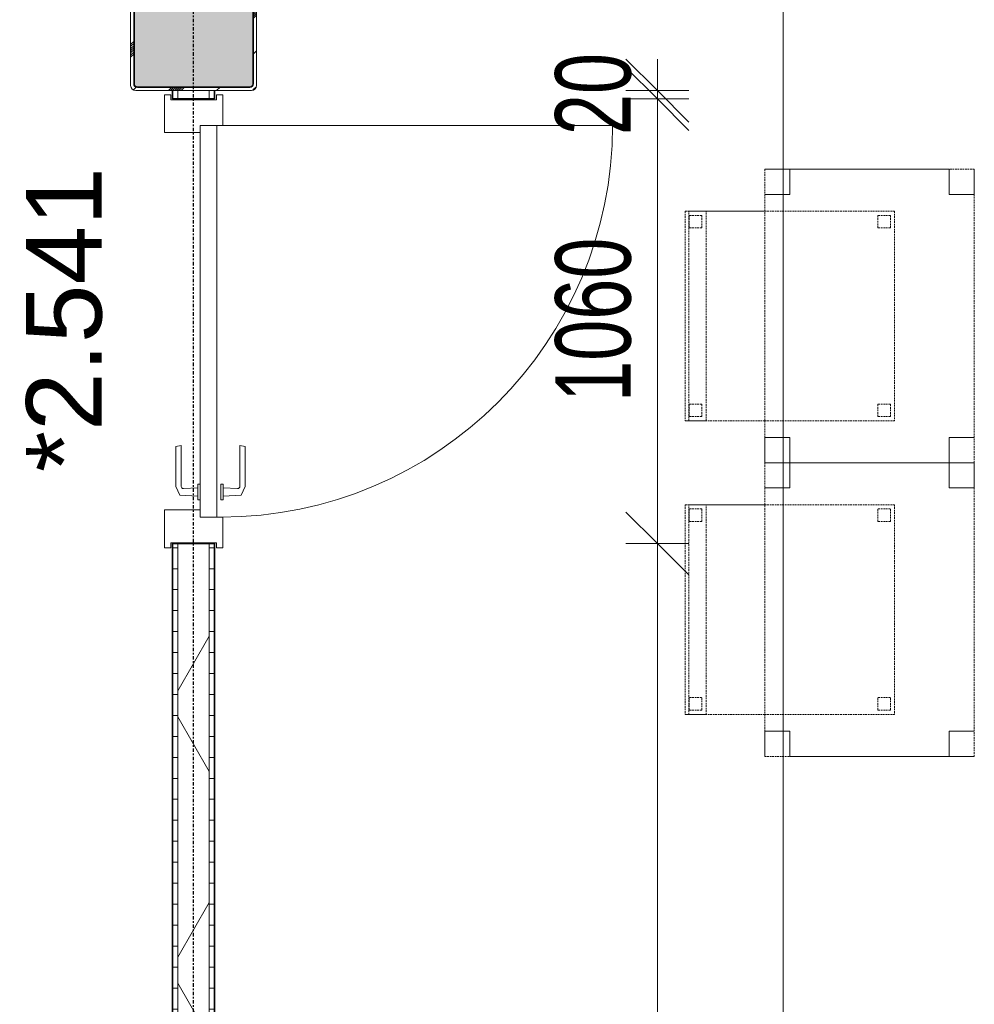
# Model space of a CAD drawing. Header units: millimetres. Extents: x -80560 to 110805, y -11020 to 52719.
# Tile 147 of 182: x 66880 to 69157, y 45321 to 47669. Entities that reach past the tile are written whole.
import ezdxf

# ---------------------------------------------------------------- set-up
doc = ezdxf.new("R2010")
doc.units = ezdxf.units.MM
doc.linetypes.add('CENTER2', pattern=[20, 8, -4, 4, -4])
doc.linetypes.add('DASHED2', pattern=[6, 4, -2])
for name, color, linetype, lineweight in [('A-ANNO-DIMS', 211, 'Continuous', 9), ('A-ANNO-DIMS-100', 211, 'Continuous', 9), ('A-DOOR', 31, 'Continuous', 18), ('A-GLAZ', 151, 'Continuous', 18), ('A-GLAZ-IDEN', 152, 'Continuous', 18), ('A-WALL', 113, 'Continuous', 35), ('A-WALL-PATT', 111, 'Continuous', 35), ('I-FURN', 30, 'Continuous', 18), ('I-WALL', 2, 'Continuous', 18), ('S-COLS', 52, 'Continuous', 18), ('S-GRID', 1, 'Continuous', 9)]:
    doc.layers.add(name, color=color, linetype=linetype, lineweight=lineweight)
doc.styles.add('Arial', font='arial.ttf', dxfattribs={"height": 180})
doc.styles.add('Arial_6', font='arial.ttf', dxfattribs={"width": 0.7, "height": 180})
doc.dimstyles.new('n3o_1_8', dxfattribs={"dimscale": 304.8, "dimtxt": 183.646692, "dimasz": 0.492126, "dimexe": 0.246063, "dimexo": 0.0625, "dimgap": 0.032808, "dimtad": 1, "dimdec": 0, "dimdsep": 46, "dimtxsty": 'Arial_6', "dimblk1": 'OBLIQUE', "dimblk2": 'OBLIQUE', "dimsah": 1, "dimcen": 0.09, "dimdle": 0.246063, "dimazin": 0, "dimtfac": 1, "dimtdec": 4, "dimtix": 1, "dimtmove": 0, "dimatfit": 3, "dimfxl": 0.246063, "dimfxlon": 1, "dimtvp": 1, "dimtolj": 1, "dimtzin": 0, "dimarcsym": 2})
doc.dimstyles.new('n3o_1_8_3', dxfattribs={"dimscale": 304.8, "dimtxt": 183.646692, "dimasz": 0.492126, "dimexe": 0.246063, "dimexo": 0.0625, "dimgap": 0.032808, "dimtad": 1, "dimdec": 0, "dimdsep": 46, "dimtxsty": 'Arial_6', "dimblk1": 'OBLIQUE', "dimblk2": 'OBLIQUE', "dimsah": 1, "dimcen": 0.09, "dimdle": 0.246063, "dimazin": 0, "dimtfac": 1, "dimtdec": 4, "dimtix": 1, "dimtmove": 0, "dimatfit": 3, "dimfxl": 0.246063, "dimfxlon": 1, "dimtvp": 1, "dimtolj": 1, "dimtzin": 0, "dimarcsym": 2})
doc.dimstyles.new('n3o_1_8_4', dxfattribs={"dimscale": 304.8, "dimtxt": 183.646692, "dimasz": 0.492126, "dimexe": 0.246063, "dimexo": 0.0625, "dimgap": 0.032808, "dimtad": 1, "dimdec": 0, "dimdsep": 46, "dimtxsty": 'Arial_6', "dimblk1": 'OBLIQUE', "dimblk2": 'OBLIQUE', "dimsah": 1, "dimcen": 0.09, "dimdle": 0.246063, "dimazin": 0, "dimtfac": 1, "dimtdec": 4, "dimtix": 1, "dimtmove": 0, "dimatfit": 3, "dimfxl": 0.246063, "dimfxlon": 1, "dimtvp": 1, "dimtolj": 1, "dimtzin": 0, "dimarcsym": 2})
pattern_1 = [(3e-13, (67244.82, 43810), (-2e-13, 50), [])]

# ---------------------------------------------------------------- blocks, each defined once
blk = doc.blocks.new('NLRS_28_SCO_UN_staalkolom koker betongevuld_gen_CGA - kolom A-V443-DO_02 tweede verdieping')
at = {"layer": 'S-COLS', "lineweight": 5}
h = blk.add_hatch(dxfattribs=at)
h.set_pattern_fill('FP_145', color=256, style=0, pattern_type=2)
h.set_pattern_definition([(45, (-42400, -47650), (-99.99975, 99.99975), []), (45, (-42315, -47650), (-99.99975, 99.99975), []), (45, (-42310, -47650), (-99.99975, 99.99975), []), (45, (-42305, -47650), (-99.99975, 99.99975), []), (45, (-42300, -47650), (-99.99975, 99.99975), []), (45, (-42295, -47650), (-99.99975, 99.99975), []), (45, (-42290, -47650), (-99.99975, 99.99975), []), (45, (-42285, -47650), (-99.99975, 99.99975), [])])
h.paths.add_polyline_path([(-138, -150), (138, -150), (146.5, -146.5), (150, -138), (150, 138), (146.5, 146.5), (138, 150), (-138, 150), (-146.5, 146.5), (-150, 138), (-150, -138), (-146.5, -146.5)], flags=0)
h.paths.add_polyline_path([(134, -142), (-134, -142), (-139.7, -139.7), (-142, -134), (-142, 134), (-139.7, 139.7), (-134, 142), (134, 142), (139.7, 139.7), (142, 134), (142, -134), (139.7, -139.7)], flags=0)
at = {"layer": 'S-COLS', "lineweight": 9}
blk.add_hatch(color=256, dxfattribs=at).paths.add_polyline_path([(134, -142), (139.7, -139.7), (142, -134), (142, 134), (139.7, 139.7), (134, 142), (-134, 142), (-139.7, 139.7), (-142, 134), (-142, -134), (-139.7, -139.7), (-134, -142)], flags=0)
at = {"layer": 'S-COLS'}
for p, q in [((138, 150), (-138, 150)), ((-134, 142), (134, 142)), ((-150, 138), (-150, -138)), ((-142, -134), (-142, 134)), ((142, 134), (142, -134)), ((150, -138), (150, 138)), ((-138, -150), (138, -150)), ((134, -142), (-134, -142))]:
    blk.add_line(p, q, dxfattribs=at)
at = {"layer": 'S-COLS', "lineweight": 35}
for p, q in [((134, 142), (-134, 142)), ((-142, 134), (-142, -134)), ((142, -134), (142, 134)), ((-134, -142), (134, -142))]:
    blk.add_line(p, q, dxfattribs=at)
at = {"layer": 'S-COLS'}
for centre, radius, start, end in [((-138, 138), 12, 90, 180), ((-134, 134), 8, 90, 180), ((134, 134), 8, 0, 90), ((138, 138), 12, 0, 90), ((-138, -138), 12, 180, 270), ((-134, -134), 8, 180, 270), ((134, -134), 8, 270, 0), ((138, -138), 12, 270, 360)]:
    blk.add_arc(centre, radius, start, end, dxfattribs=at)
at = {"layer": 'S-COLS', "lineweight": 35}
for centre, start, end in [((-134, 134), 90, 180), ((134, 134), 360, 90), ((-134, -134), 180, 270), ((134, -134), 270, 360)]:
    blk.add_arc(centre, 8, start, end, dxfattribs=at)
blk = doc.blocks.new('19112_SW_LeonardoCollege_R2020_rvt-1-DO_02 tweede verdieping')
at = {"color": 9, "lineweight": 9}
blk.add_blockref('NLRS_28_SCO_UN_staalkolom koker betongevuld_gen_CGA - kolom A-V443-DO_02 tweede verdieping', (42400, 47650), dxfattribs=at)
blk = doc.blocks.new('82_tafel1 - tafel 500x700 2-30673039-DO_02 tweede verdieping')
at = {"layer": 'I-FURN', "linetype": 'DASHED2'}
for p, q in [((350, 250), (-350, 250)), ((-350, 250), (-350, -250)), ((350, 250), (-350, 250)), ((-350, 250), (-350, -250)), ((-350, 250), (-350, 190)), ((-290, 250), (-350, 250)), ((-290, 190), (-290, 250)), ((-290, 250), (290, 250)), ((-290, 250), (-290, 190)), ((290, 250), (290, 190)), ((290, 190), (290, 250)), ((350, 250), (290, 250)), ((350, -250), (350, 250)), ((350, -250), (350, 250)), ((350, 190), (350, 250)), ((-350, -190), (-350, 190)), ((-350, 190), (-290, 190)), ((-290, 190), (-350, 190)), ((290, 190), (350, 190)), ((350, 190), (290, 190)), ((350, 190), (350, -190)), ((-290, -190), (-350, -190)), ((-350, -190), (-290, -190)), ((-350, -190), (-350, -250)), ((-290, -250), (-290, -190)), ((-290, -190), (-290, -250)), ((350, -190), (290, -190)), ((290, -190), (290, -250)), ((290, -250), (290, -190)), ((290, -190), (350, -190)), ((350, -250), (350, -190)), ((-350, -250), (350, -250)), ((-350, -250), (350, -250)), ((-350, -250), (-290, -250)), ((290, -250), (-290, -250)), ((290, -250), (350, -250))]:
    blk.add_line(p, q, dxfattribs=at)
blk = doc.blocks.new('82_zitmeubel - stoel 500x500-V340-DO_02 tweede verdieping')
at = {"layer": 'I-FURN', "linetype": 'DASHED2'}
for p, q in [((-192.1, -73), (-192.1, 237)), ((-192.1, 237), (-192.1, -73)), ((-192.1, 237), (307.9, 237)), ((-192.1, 237), (307.9, 237)), ((307.9, 237), (307.9, -73)), ((307.9, -73), (307.9, 237)), ((-182.1, 226), (-182.1, 198)), ((-182.1, 198), (-182.1, 226)), ((-153.1, 227), (-181.1, 227)), ((-181.1, 227), (-153.1, 227)), ((-152.1, 198), (-152.1, 226)), ((-152.1, 226), (-152.1, 198)), ((267.9, 226), (267.9, 198)), ((267.9, 198), (267.9, 226)), ((296.9, 227), (268.9, 227)), ((268.9, 227), (296.9, 227)), ((297.9, 198), (297.9, 226)), ((297.9, 226), (297.9, 198)), ((-181.1, 197), (-153.1, 197)), ((-153.1, 197), (-181.1, 197)), ((268.9, 197), (296.9, 197)), ((296.9, 197), (268.9, 197)), ((-192.1, -213), (-192.1, -73)), ((-192.1, -73), (-192.1, -263)), ((307.9, -73), (307.9, -213)), ((307.9, -263), (307.9, -73)), ((-192.1, -254.1), (-192.1, -213)), ((307.9, -213), (-192.1, -213)), ((-182.1, -224), (-182.1, -252)), ((-182.1, -252), (-182.1, -224)), ((-153.1, -223), (-181.1, -223)), ((-181.1, -223), (-153.1, -223)), ((-152.1, -252), (-152.1, -224)), ((-152.1, -224), (-152.1, -252)), ((267.9, -224), (267.9, -252)), ((267.9, -252), (267.9, -224)), ((296.9, -223), (268.9, -223)), ((268.9, -223), (296.9, -223)), ((297.9, -252), (297.9, -224)), ((297.9, -224), (297.9, -252)), ((307.9, -213), (307.9, -254.1)), ((-192.1, -263), (-192.1, -254.1)), ((307.9, -254.1), (-192.1, -254.1)), ((-181.1, -253), (-153.1, -253)), ((-153.1, -253), (-181.1, -253)), ((268.9, -253), (296.9, -253)), ((296.9, -253), (268.9, -253)), ((307.9, -254.1), (307.9, -263)), ((-192.1, -263), (307.9, -263)), ((-192.1, -263), (307.9, -263))]:
    blk.add_line(p, q, dxfattribs=at)
for centre, start, end in [((-181.1, 226), 90, 180), ((-181.1, 226), 90, 180), ((-153.1, 226), 360, 90), ((-153.1, 226), 360, 90), ((268.9, 226), 90, 180), ((268.9, 226), 90, 180), ((296.9, 226), 360, 90), ((296.9, 226), 360, 90), ((-181.1, 198), 180, 270), ((-181.1, 198), 180, 270), ((-153.1, 198), 270, 0), ((-153.1, 198), 270, 0), ((268.9, 198), 180, 195), ((268.9, 198), 180, 270), ((268.9, 198), 195, 270), ((296.9, 198), 270, 360), ((296.9, 198), 270, 285), ((296.9, 198), 285, 360), ((-181.1, -224), 90, 180), ((-181.1, -224), 90, 180), ((-153.1, -224), 0, 90), ((-153.1, -224), 30, 90), ((-153.1, -224), 0, 30), ((268.9, -224), 90, 180), ((268.9, -224), 90, 180), ((296.9, -224), 0, 90), ((296.9, -224), 0, 90), ((-181.1, -252), 180, 270), ((-181.1, -252), 180, 225), ((-181.1, -252), 225, 270), ((-153.1, -252), 270, 0), ((-153.1, -252), 270, 315), ((-153.1, -252), 315, 330), ((-153.1, -252), 330, 0), ((268.9, -252), 180, 270), ((268.9, -252), 180, 270), ((296.9, -252), 270, 0), ((296.9, -252), 270, 0)]:
    blk.add_arc(centre, 1, start, end, dxfattribs=at)
blk = doc.blocks.new('82_zitmeubel - stoel 500x500-V341-DO_02 tweede verdieping')
at = {"layer": 'I-FURN', "linetype": 'DASHED2'}
for p, q in [((-192.1, -73), (-192.1, 237)), ((-192.1, 237), (-192.1, -73)), ((-192.1, 237), (307.9, 237)), ((-192.1, 237), (307.9, 237)), ((307.9, 237), (307.9, -73)), ((307.9, -73), (307.9, 237)), ((-182.1, 226), (-182.1, 198)), ((-182.1, 198), (-182.1, 226)), ((-153.1, 227), (-181.1, 227)), ((-181.1, 227), (-153.1, 227)), ((-152.1, 198), (-152.1, 226)), ((-152.1, 226), (-152.1, 198)), ((267.9, 226), (267.9, 198)), ((267.9, 198), (267.9, 226)), ((296.9, 227), (268.9, 227)), ((268.9, 227), (296.9, 227)), ((297.9, 198), (297.9, 226)), ((297.9, 226), (297.9, 198)), ((-181.1, 197), (-153.1, 197)), ((-153.1, 197), (-181.1, 197)), ((268.9, 197), (296.9, 197)), ((296.9, 197), (268.9, 197)), ((-192.1, -213), (-192.1, -73)), ((-192.1, -73), (-192.1, -263)), ((307.9, -73), (307.9, -213)), ((307.9, -263), (307.9, -73)), ((-192.1, -254.1), (-192.1, -213)), ((307.9, -213), (-192.1, -213)), ((-182.1, -224), (-182.1, -252)), ((-182.1, -252), (-182.1, -224)), ((-153.1, -223), (-181.1, -223)), ((-181.1, -223), (-153.1, -223)), ((-152.1, -252), (-152.1, -224)), ((-152.1, -224), (-152.1, -252)), ((267.9, -224), (267.9, -252)), ((267.9, -252), (267.9, -224)), ((296.9, -223), (268.9, -223)), ((268.9, -223), (296.9, -223)), ((297.9, -252), (297.9, -224)), ((297.9, -224), (297.9, -252)), ((307.9, -213), (307.9, -254.1)), ((-192.1, -263), (-192.1, -254.1)), ((307.9, -254.1), (-192.1, -254.1)), ((-181.1, -253), (-153.1, -253)), ((-153.1, -253), (-181.1, -253)), ((268.9, -253), (296.9, -253)), ((296.9, -253), (268.9, -253)), ((307.9, -254.1), (307.9, -263)), ((-192.1, -263), (307.9, -263)), ((-192.1, -263), (307.9, -263))]:
    blk.add_line(p, q, dxfattribs=at)
for centre, start, end in [((-181.1, 226), 90, 180), ((-181.1, 226), 90, 180), ((-153.1, 226), 360, 90), ((-153.1, 226), 360, 90), ((268.9, 226), 90, 180), ((268.9, 226), 90, 180), ((296.9, 226), 360, 90), ((296.9, 226), 360, 90), ((-181.1, 198), 180, 270), ((-181.1, 198), 180, 270), ((-153.1, 198), 270, 0), ((-153.1, 198), 270, 0), ((268.9, 198), 180, 195), ((268.9, 198), 180, 270), ((268.9, 198), 195, 270), ((296.9, 198), 270, 360), ((296.9, 198), 270, 360), ((-181.1, -224), 90, 180), ((-181.1, -224), 90, 180), ((-153.1, -224), 0, 90), ((-153.1, -224), 30, 90), ((-153.1, -224), 0, 30), ((268.9, -224), 90, 180), ((268.9, -224), 90, 180), ((296.9, -224), 0, 90), ((296.9, -224), 0, 90), ((-181.1, -252), 180, 270), ((-181.1, -252), 180, 225), ((-181.1, -252), 225, 270), ((-153.1, -252), 270, 0), ((-153.1, -252), 270, 300), ((-153.1, -252), 300, 315), ((-153.1, -252), 315, 330), ((-153.1, -252), 330, 0), ((268.9, -252), 180, 270), ((268.9, -252), 180, 255), ((268.9, -252), 255, 270), ((296.9, -252), 270, 0), ((296.9, -252), 270, 0)]:
    blk.add_arc(centre, 1, start, end, dxfattribs=at)
blk = doc.blocks.new('32_n3o_deur_enkel - 90x139_17_K_930_2410x1080-31972294-DO_02 tweede verdieping')
at = {"layer": 'A-GLAZ'}
for p, q in [((-540, 69.5), (-450, 69.5)), ((-540, 54.5), (-540, 69.5)), ((-528, 54.5), (-540, 54.5)), ((-528, -54.5), (-528, 54.5)), ((-450, 69.5), (-450, -15.5)), ((450, 69.5), (540, 69.5)), ((450, -15.5), (450, 69.5)), ((528, 54.5), (528, -54.5)), ((540, 54.5), (528, 54.5)), ((540, 69.5), (540, 54.5)), ((-540, -54.5), (-528, -54.5)), ((-540, -69.5), (-540, -54.5)), ((-467, -69.5), (-540, -69.5)), ((-467, -55.5), (-467, -69.5)), ((467, -69.5), (467, -55.5)), ((540, -69.5), (467, -69.5)), ((528, -54.5), (540, -54.5)), ((540, -54.5), (540, -69.5))]:
    blk.add_line(p, q, dxfattribs=at)
blk = doc.blocks.new('30_n3o_deur_dicht - 40mm_draai_LS-31987325-DO_02 tweede verdieping')
at = {"layer": 'A-DOOR'}
for p, q in [((-934, -40), (-934, 0)), ((-934, 0), (0, 0)), ((0, 0), (0, -40)), ((0, -40), (-934, -40))]:
    blk.add_line(p, q, dxfattribs=at)
blk = doc.blocks.new('30_n3o_beslag_deurkruk_met_schild - std-887349-DO_02 tweede verdieping')
at = {"layer": 'A-DOOR'}
for p, q in [((-10, 5), (-7.8, 48.4)), ((-7.8, 48.4), (12.7, 58)), ((12.7, 58), (108, 58)), ((108, 58), (111, 45)), ((8.3, 39.7), (10, 5)), ((111, 45), (13.3, 45)), ((18.5, 5), (-18.5, 5)), ((-18.5, 5), (-18.5, 0)), ((18.5, 0), (18.5, 5))]:
    blk.add_line(p, q, dxfattribs=at)
at = {"layer": 'A-DOOR', "flags": 128}
blk.add_lwpolyline([(13.3, 45), (11.3, 44.6), (9.6, 43.4), (8.6, 41.7), (8.3, 39.7)], dxfattribs=at)
blk = doc.blocks.new('30_n3o_beslag_deurkruk_met_schild - std-V364-DO_02 tweede verdieping')
at = {"layer": 'A-DOOR'}
for p, q in [((18.5, 0), (-18.5, 0)), ((-18.5, 0), (-18.5, -5)), ((18.5, -5), (18.5, 0)), ((-18.5, -5), (18.5, -5)), ((-7.8, -48.4), (-10, -5)), ((10, -5), (8.3, -39.7)), ((13.3, -45), (111, -45)), ((111, -45), (108, -58)), ((12.7, -58), (-7.8, -48.4)), ((108, -58), (12.7, -58))]:
    blk.add_line(p, q, dxfattribs=at)
at = {"layer": 'A-DOOR', "flags": 128}
blk.add_lwpolyline([(8.3, -39.7), (8.6, -41.7), (9.6, -43.4), (11.3, -44.6), (13.3, -45)], dxfattribs=at)
blk = doc.blocks.new('00_n3o_symbool_swingangle - std-31756284-DO_02 tweede verdieping')
at = {"layer": 'A-DOOR'}
blk.add_line((-415, 10), (-415, 944), dxfattribs=at)
blk.add_arc((-415, 10), 934, 360, 90, dxfattribs=at)
blk = doc.blocks.new('DIMBLOCK27-DO_02 tweede verdieping')
at = {"layer": 'A-ANNO-DIMS-100'}
for p, q in [((68701.2, 47839.5), (68626.2, 47914.5)), ((68701.2, 47914.5), (68701.2, 39750)), ((68776.2, 47839.5), (68626.2, 47839.5)), ((68701.2, 47839.5), (68776.2, 47764.5)), ((68701.2, 47839.5), (68776.2, 47839.5)), ((68701.2, 39750), (68626.2, 39825)), ((68776.2, 39750), (68626.2, 39750)), ((68701.2, 39750), (68776.2, 39675)), ((68701.2, 39750), (68776.2, 39750))]:
    blk.add_line(p, q, dxfattribs=at)
at = {"layer": 'A-ANNO-DIMS-100', "color": 0, "insert": (68457.5, 43602.6), "char_height": 180, "width": 461.094, "attachment_point": 1, "rotation": 90, "line_spacing_factor": 0.941778, "style": 'Arial_6'}
blk.add_mtext('8090', dxfattribs=at)
blk = doc.blocks.new('_Oblique')
at = {"color": 0, "linetype": 'ByBlock', "lineweight": -2}
blk.add_line((-0.5, -0.5), (0.5, 0.5), dxfattribs=at)
blk = doc.blocks.new('DIMBLOCK628-DO_02 tweede verdieping')
at = {"layer": 'A-ANNO-DIMS-100'}
for p, q in [((68401.2, 47500), (68326.2, 47575)), ((68401.2, 47575), (68401.2, 47480)), ((68401.2, 47480), (68326.2, 47555)), ((68326.2, 47500), (68476.2, 47500)), ((68401.2, 47500), (68326.2, 47500)), ((68401.2, 47500), (68476.2, 47425)), ((68326.2, 47480), (68476.2, 47480)), ((68401.2, 47480), (68326.2, 47480)), ((68401.2, 47480), (68476.2, 47405))]:
    blk.add_line(p, q, dxfattribs=at)
at = {"layer": 'A-ANNO-DIMS-100', "color": 0, "insert": (68157.5, 47393.9), "char_height": 180, "width": 230.547, "attachment_point": 1, "rotation": 90, "line_spacing_factor": 0.941778, "style": 'Arial_6'}
blk.add_mtext('20', dxfattribs=at)
blk = doc.blocks.new('DIMBLOCK629-DO_02 tweede verdieping')
at = {"layer": 'A-ANNO-DIMS-100'}
for p, q in [((68401.2, 47480), (68326.2, 47555)), ((68326.2, 47480), (68476.2, 47480)), ((68401.2, 47480), (68326.2, 47480)), ((68401.2, 47480), (68401.2, 46420)), ((68401.2, 47480), (68476.2, 47405)), ((68401.2, 46420), (68326.2, 46495)), ((68326.2, 46420), (68476.2, 46420)), ((68401.2, 46420), (68326.2, 46420)), ((68401.2, 46420), (68476.2, 46345))]:
    blk.add_line(p, q, dxfattribs=at)
at = {"layer": 'A-ANNO-DIMS-100', "color": 0, "insert": (68157.5, 46757.9), "char_height": 180, "width": 461.094, "attachment_point": 1, "rotation": 90, "line_spacing_factor": 0.941778, "style": 'Arial_6'}
blk.add_mtext('1060', dxfattribs=at)
blk = doc.blocks.new('DIMBLOCK630-DO_02 tweede verdieping')
at = {"layer": 'A-ANNO-DIMS-100'}
for p, q in [((68401.2, 46420), (68326.2, 46495)), ((68326.2, 46420), (68476.2, 46420)), ((68401.2, 46420), (68326.2, 46420)), ((68401.2, 46420), (68401.2, 39675)), ((68401.2, 46420), (68476.2, 46345)), ((68401.2, 39750), (68326.2, 39825)), ((68476.2, 39750), (68326.2, 39750)), ((68401.2, 39750), (68476.2, 39675)), ((68401.2, 39750), (68476.2, 39750))]:
    blk.add_line(p, q, dxfattribs=at)
at = {"layer": 'A-ANNO-DIMS-100', "color": 0, "insert": (68157.5, 42892.9), "char_height": 180, "width": 461.094, "attachment_point": 1, "rotation": 90, "line_spacing_factor": 0.941778, "style": 'Arial_6'}
blk.add_mtext('6670', dxfattribs=at)

msp = doc.modelspace()

# ---------------------------------------------------------------- hatches: boundary and pattern name
at = {"layer": 'A-WALL-PATT', "lineweight": 18}
h = msp.add_hatch(dxfattribs=at)
h.set_pattern_fill('FP_33', color=256, angle=90, style=0, pattern_type=2)
h.set_pattern_definition(pattern_1)
h.paths.add_polyline_path([(67257.3, 40120), (67257.3, 40780), (67244.8, 40780), (67244.8, 40120)], flags=0)
h.paths.add_polyline_path([(67244.8, 41840), (67257.3, 41840), (67257.3, 46420), (67244.8, 46420), (67244.8, 41915.6)], flags=0)
h.paths.add_polyline_path([(67244.8, 47480), (67257.3, 47480), (67257.3, 47500), (67244.8, 47500)], flags=0)
h = msp.add_hatch(dxfattribs=at)
h.set_pattern_fill('FP_2', color=256, style=0, pattern_type=2)
h.set_pattern_definition([(60, (24894.82, 0), (-274.963, 158.75), []), (120, (24894.82, 0), (-274.963, -158.75), [])])
h.paths.add_polyline_path([(67332.3, 40107.5), (67332.3, 40780), (67257.3, 40780), (67257.3, 40107.5)], flags=0)
h.paths.add_polyline_path([(67332.3, 41840), (67332.3, 46420), (67257.3, 46420), (67257.3, 41840)], flags=0)
h.paths.add_polyline_path([(67332.3, 47480), (67332.3, 47500), (67257.3, 47500), (67257.3, 47480)], flags=0)
h = msp.add_hatch(dxfattribs=at)
h.set_pattern_fill('FP_33', color=256, angle=90, style=0, pattern_type=2)
h.set_pattern_definition(pattern_1)
h.paths.add_polyline_path([(67344.8, 40120), (67344.8, 40780), (67332.3, 40780), (67332.3, 40120)], flags=0)
h.paths.add_polyline_path([(67332.3, 41840), (67344.8, 41840), (67344.8, 46420), (67332.3, 46420), (67332.3, 41915.6)], flags=0)
h.paths.add_polyline_path([(67332.3, 47480), (67344.8, 47480), (67344.8, 47500), (67332.3, 47500)], flags=0)

# ---------------------------------------------------------------- linework, layer by layer
at = {"layer": 'A-WALL', "lineweight": 18}
for p, q in [((67257.3, 47500), (67257.3, 47480)), ((67332.3, 47500), (67332.3, 47480)), ((67257.3, 46420), (67257.3, 41840)), ((67332.3, 46420), (67332.3, 41840))]:
    msp.add_line(p, q, dxfattribs=at)
at = {"layer": 'I-WALL', "lineweight": 35}
for p, q in [((67244.8, 47500), (67244.8, 47480)), ((67344.8, 47480), (67344.8, 47500)), ((67244.8, 47480), (67344.8, 47480)), ((67344.8, 46420), (67244.8, 46420)), ((67244.8, 46420), (67244.8, 41840)), ((67344.8, 41840), (67344.8, 46420))]:
    msp.add_line(p, q, dxfattribs=at)
at = {"layer": 'S-GRID', "linetype": 'CENTER2', "lineweight": 25}
msp.add_line((67294.8, 4383.3), (67294.8, 52119.1), dxfattribs=at)

# ---------------------------------------------------------------- block references
at = {"color": 250, "lineweight": 5}
msp.add_blockref('19112_SW_LeonardoCollege_R2020_rvt-1-DO_02 tweede verdieping', (24894.8, 0), dxfattribs=at)
at = {"layer": 'A-DOOR'}
for name, p, rotation in [('30_n3o_deur_dicht - 40mm_draai_LS-31987325-DO_02 tweede verdieping', (67310.3, 47417), 89.99999999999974), ('00_n3o_symbool_swingangle - std-31756284-DO_02 tweede verdieping', (67350.3, 47002), 269.9999999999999), ('30_n3o_beslag_deurkruk_met_schild - std-887349-DO_02 tweede verdieping', (67310.3, 46543), 89.99999999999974), ('30_n3o_beslag_deurkruk_met_schild - std-V364-DO_02 tweede verdieping', (67360.3, 46543), 90.00000000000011)]:
    msp.add_blockref(name, p, dxfattribs=dict(at, rotation=rotation))
at = {"layer": 'A-GLAZ', "rotation": 89.99999999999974}
msp.add_blockref('32_n3o_deur_enkel - 90x139_17_K_930_2410x1080-31972294-DO_02 tweede verdieping', (67294.8, 46950), dxfattribs=at)
at = {"layer": 'I-FURN', "linetype": 'DASHED2', "rotation": 269.9999999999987}
for name, p in [('82_tafel1 - tafel 500x700 2-30673039-DO_02 tweede verdieping', (68907.3, 46962.5)), ('82_zitmeubel - stoel 500x500-V340-DO_02 tweede verdieping', (68730.3, 47020.4)), ('82_tafel1 - tafel 500x700 2-30673039-DO_02 tweede verdieping', (68907.3, 46262.5)), ('82_zitmeubel - stoel 500x500-V341-DO_02 tweede verdieping', (68730.3, 46320.4))]:
    msp.add_blockref(name, p, dxfattribs=at)

# ---------------------------------------------------------------- texts
at = {"layer": 'A-GLAZ-IDEN', "lineweight": 9, "insert": (66895.5, 46590.3), "char_height": 180, "width": 865.822, "attachment_point": 1, "rotation": 90, "style": 'Arial'}
msp.add_mtext('*2.541', dxfattribs=at)

# ---------------------------------------------------------------- dimensions: what is measured, and where the dimension line sits
at = {"layer": 'A-ANNO-DIMS'}
for base, p1, p2, dimstyle, override, picture, middle in [((68701.1834246, 39750), (68776.1834246, 47839.5), (68776.1834246, 39750), 'n3o_1_8', {"dimpost": '<>', "dimfxl": 8089.5}, 'DIMBLOCK27-DO_02 tweede verdieping', (68599.2802863, 43794.75)), ((68401.2, 47480), (68326.2, 47500), (68326.2, 47480), 'n3o_1_8_3', {"dimpost": '<>', "dimfxl": 20}, 'DIMBLOCK628-DO_02 tweede verdieping', (68299.3, 47490)), ((68401.2, 46420), (68326.2, 47480), (68326.2, 46420), 'n3o_1_8_3', {"dimpost": '<>', "dimfxl": 1060}, 'DIMBLOCK629-DO_02 tweede verdieping', (68299.3, 46950)), ((68401.2, 39750), (68326.2, 46420), (68476.2, 39750), 'n3o_1_8_4', {"dimpost": '<>', "dimfxl": 6671.686443}, 'DIMBLOCK630-DO_02 tweede verdieping', (68299.3, 43085))]:
    dim = msp.add_linear_dim(base=base, p1=p1, p2=p2, angle=90, dimstyle=dimstyle, override=override, dxfattribs=at)
    dim.commit()
    dim.dimension.update_dxf_attribs({"geometry": picture, "text_midpoint": middle})

doc.saveas('drawing.dxf')
